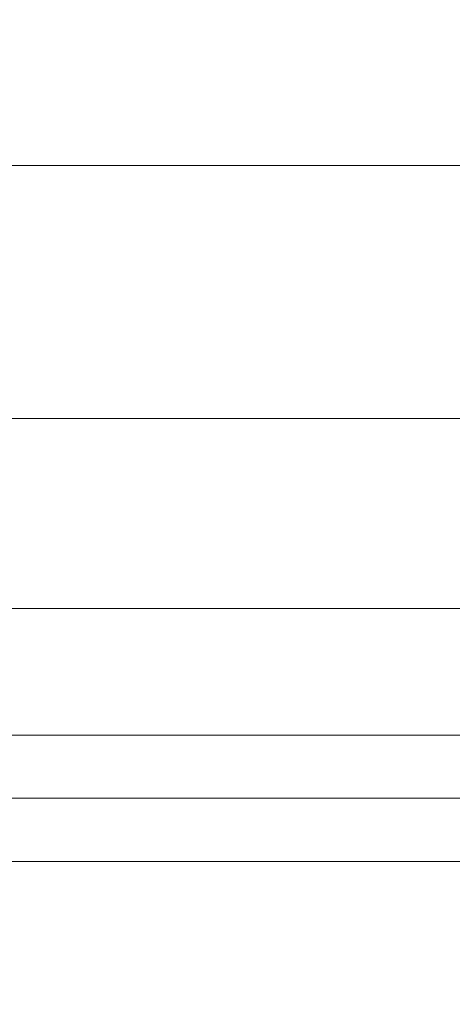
# Model space of a CAD drawing. Header units: inches. Extents: x -79624 to 52587, y -27526 to 10116.
# Tile 44 of 256: x 9880 to 9942, y -15438 to -15298. Entities that reach past the tile are written whole.
import ezdxf

# ---------------------------------------------------------------- set-up
doc = ezdxf.new("R2010")
doc.units = ezdxf.units.IN
doc.header["$MEASUREMENT"] = 0
doc.layers.add('- მექანიკური ნაწილი', color=7, linetype='Continuous', lineweight=18)
doc.layers.add('Dimensioning - General', color=7, linetype='Continuous')
doc.styles.add('GENERATED_STYLE_1', font='txt')
doc.dimstyles.new('GENERATED_STYLE__1', dxfattribs={"dimtxt": 100, "dimasz": 76, "dimexe": 0.18, "dimexo": 0.0625, "dimgap": 0, "dimtad": 0, "dimdec": 0, "dimlfac": 0.1, "dimzin": 0, "dimdsep": 46, "dimtxsty": 'GENERATED_STYLE_1', "dimblk": 'ARROWHEAD_5', "dimblk1": 'ARROWHEAD_5', "dimblk2": 'ARROWHEAD_5', "dimcen": 0.09, "dimse1": 1, "dimse2": 1, "dimclrd": 7, "dimclre": 7, "dimclrt": 7, "dimadec": 0, "dimazin": 0, "dimtfac": 1, "dimtdec": 4, "dimtmove": 0, "dimatfit": 3, "dimfxl": 1, "dimtolj": 1, "dimtzin": 0, "dimarcsym": 0})
doc.dimstyles.new('GENERATED_STYLE__2', dxfattribs={"dimtxt": 100, "dimasz": 76, "dimexe": 0.18, "dimexo": 0.0625, "dimgap": 0, "dimtad": 0, "dimtih": 1, "dimtoh": 1, "dimdec": 0, "dimlfac": 0.1, "dimzin": 0, "dimdsep": 46, "dimtxsty": 'GENERATED_STYLE_1', "dimblk": 'ARROWHEAD_5', "dimblk1": 'ARROWHEAD_5', "dimblk2": 'ARROWHEAD_5', "dimcen": 0.09, "dimse1": 1, "dimse2": 1, "dimclrd": 7, "dimclre": 7, "dimclrt": 7, "dimadec": 0, "dimazin": 0, "dimtfac": 1, "dimtdec": 4, "dimtmove": 0, "dimatfit": 3, "dimfxl": 1, "dimtolj": 1, "dimtzin": 0, "dimarcsym": 0})

# ---------------------------------------------------------------- blocks, each defined once
blk = doc.blocks.new('ARROWHEAD_5')
at = {"linetype": 'Continuous', "lineweight": 0}
blk.add_hatch(color=0, dxfattribs=at).paths.add_polyline_path([(-1, 0.2679), (0, 0), (-1, -0.2679)])
at = {"color": 0, "linetype": 'Continuous', "lineweight": 0}
blk.add_line((0, 0), (-1, 0), dxfattribs=at)
blk = doc.blocks.new('*D249')
at = {"layer": 'Defpoints', "color": 0, "linetype": 'Continuous', "transparency": 16777216}
for p in [(358.56, 209.2), (25258.56, 209.2), (1258.56, -26125.72)]:
    blk.add_point(p, dxfattribs=at)
at = {"layer": 'Dimensioning - General', "color": 7, "linetype": 'Continuous', "lineweight": -2, "transparency": 16777216}
for p, q in [((358.56, 133.2), (358.56, -12795.72)), ((358.56, -26049.72), (358.56, -13148.1))]:
    blk.add_line(p, q, dxfattribs=at)
at = {"layer": 'Dimensioning - General', "color": 7, "linetype": 'Continuous', "lineweight": -2, "transparency": 16777216, "xscale": 76.00000000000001, "yscale": 76.00000000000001, "zscale": 76.00000000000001}
for p, rotation in [((358.56, 209.2), 90), ((358.56, -26125.72), 270)]:
    blk.add_blockref('ARROWHEAD_5', p, dxfattribs=dict(at, rotation=rotation))
at = {"layer": 'Dimensioning - General', "color": 7, "linetype": 'Continuous', "lineweight": 13, "transparency": 16777216, "insert": (358.56, -12971.91), "char_height": 100, "attachment_point": 5, "rotation": 90, "style": 'GENERATED_STYLE_1'}
blk.add_mtext('\\A1;2633', dxfattribs=at)
blk = doc.blocks.new('*D264')
at = {"layer": 'Defpoints', "color": 0, "linetype": 'Continuous', "transparency": 16777216}
for p in [(7428.97, -14429.12), (51186.63, -26125.72), (51186.63, -26425.72)]:
    blk.add_point(p, dxfattribs=at)
at = {"layer": 'Dimensioning - General', "color": 7, "linetype": 'Continuous', "lineweight": -2, "transparency": 16777216}
for p, q in [((7504.97, -26425.72), (29120.84, -26425.72)), ((51110.63, -26425.72), (29468.46, -26425.72))]:
    blk.add_line(p, q, dxfattribs=at)
at = {"layer": 'Dimensioning - General', "color": 7, "linetype": 'Continuous', "lineweight": -2, "transparency": 16777216, "xscale": 76.00000000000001, "yscale": 76.00000000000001, "zscale": 76.00000000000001, "rotation": 180}
blk.add_blockref('ARROWHEAD_5', (7428.97, -26425.72), dxfattribs=at)
at = {"layer": 'Dimensioning - General', "color": 7, "linetype": 'Continuous', "lineweight": -2, "transparency": 16777216, "xscale": 76.00000000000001, "yscale": 76.00000000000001, "zscale": 76.00000000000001}
blk.add_blockref('ARROWHEAD_5', (51186.63, -26425.72), dxfattribs=at)
at = {"layer": 'Dimensioning - General', "color": 7, "linetype": 'Continuous', "lineweight": 13, "transparency": 16777216, "insert": (29294.65, -26425.72), "char_height": 100, "attachment_point": 5, "style": 'GENERATED_STYLE_1'}
blk.add_mtext('\\A1;4376', dxfattribs=at)
blk = doc.blocks.new('*D276')
at = {"layer": 'Defpoints', "color": 0, "linetype": 'Continuous', "transparency": 16777216}
for p in [(7428.97, -14429.12), (51786.63, -14429.12), (4328.73, -18360.58)]:
    blk.add_point(p, dxfattribs=at)
at = {"layer": 'Dimensioning - General', "color": 7, "linetype": 'Continuous', "lineweight": -2, "transparency": 16777216}
for p, q in [((51786.63, -14505.12), (51786.63, -16274.38)), ((51786.63, -18284.58), (51786.63, -16531.53))]:
    blk.add_line(p, q, dxfattribs=at)
at = {"layer": 'Dimensioning - General', "color": 7, "linetype": 'Continuous', "lineweight": -2, "transparency": 16777216, "xscale": 76.00000000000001, "yscale": 76.00000000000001, "zscale": 76.00000000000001}
for p, rotation in [((51786.63, -14429.12), 90), ((51786.63, -18360.58), 270)]:
    blk.add_blockref('ARROWHEAD_5', p, dxfattribs=dict(at, rotation=rotation))
at = {"layer": 'Dimensioning - General', "color": 7, "linetype": 'Continuous', "lineweight": 13, "transparency": 16777216, "insert": (51786.63, -16402.95), "char_height": 100, "attachment_point": 5, "rotation": 90, "style": 'GENERATED_STYLE_1'}
blk.add_mtext('\\A1;393', dxfattribs=at)

msp = doc.modelspace()

# ---------------------------------------------------------------- linework, layer by layer
at = {"layer": '- მექანიკური ნაწილი', "color": 7, "lineweight": 0}
for points in [[(10282.8579, -15399.94259), (9779.86434, -15399.94259), (9779.86434, -15381.97854), (9636.15189, -15381.97854), (9636.15189, -15337.0684), (9636.15189, -15381.97854), (9636.15189, -15337.0684), (9636.15189, -15381.97854), (9636.15189, -15355.03245), (9600.22378, -15355.03245), (9600.22378, -15319.10434), (9636.15189, -15319.10434), (9636.15189, -15355.03245), (9600.22378, -15355.03245), (9636.15189, -15355.03245), (9636.15189, -15319.10434), (9636.15189, -15355.03245), (9636.15189, -15319.10434), (9779.86434, -15319.10434), (9779.86434, -15355.03245), (9636.15189, -15355.03245), (9636.15189, -15319.10434), (9779.86434, -15319.10434), (9779.86434, -15274.1942)], [(9636.15189, -15274.1942), (9636.15189, -15319.10434), (9600.22378, -15319.10434), (9600.22378, -15355.03245), (9600.22378, -15381.97854), (9636.15189, -15381.97854), (9600.22378, -15381.97854), (9600.22378, -15399.94259), (9636.15189, -15399.94259), (9636.15189, -15381.97854), (9779.86434, -15381.97854), (9779.86434, -15399.94259), (9636.15189, -15399.94259), (9779.86434, -15399.94259), (9779.86434, -15408.92462), (9779.86434, -15417.90665), (9779.86434, -15408.92462), (9779.86434, -15399.94259), (9779.86434, -15408.92462), (9779.86434, -15417.90665), (9779.86434, -15408.92462), (9779.86434, -15399.94259), (9779.86434, -15408.92462), (10282.8579, -15408.92462)], [(9636.15189, -15274.1942), (9636.15189, -15319.10434), (9636.15189, -15274.1942), (9636.15189, -15319.10434), (9779.86434, -15319.10434), (9779.86434, -15355.03245), (9636.15189, -15355.03245), (9636.15189, -15381.97854), (9779.86434, -15381.97854), (9779.86434, -15337.0684), (9779.86434, -15381.97854), (9779.86434, -15337.0684), (9779.86434, -15381.97854), (10282.8579, -15381.97854)], [(10282.8579, -15319.10434), (9779.86434, -15319.10434), (9779.86434, -15274.1942), (10282.8579, -15274.1942)], [(9779.86434, -15274.1942), (9779.86434, -15310.12231), (9779.86434, -15346.05043), (9779.86434, -15408.92462), (9779.86434, -15417.90665), (10282.8579, -15417.90665)], [(10282.8579, -15319.10434), (9779.86434, -15319.10434), (9779.86434, -15355.03245), (9636.15189, -15355.03245)], [(10282.8579, -15319.10434), (9779.86434, -15319.10434)], [(10282.8579, -15355.03245), (9779.86434, -15355.03245), (9779.86434, -15319.10434), (10282.8579, -15319.10434)], [(10282.8579, -15355.03245), (9779.86434, -15355.03245), (9779.86434, -15319.10434), (9779.86434, -15355.03245)], [(9636.15189, -15355.03245), (9779.86434, -15355.03245), (9779.86434, -15381.97854), (9779.86434, -15399.94259), (9779.86434, -15408.92462), (9779.86434, -15399.94259), (9779.86434, -15381.97854), (9779.86434, -15355.03245), (10282.8579, -15355.03245)], [(10282.8579, -15355.03245), (9779.86434, -15355.03245)], [(9779.86434, -15355.03245), (9779.86434, -15381.97854), (10282.8579, -15381.97854)], [(9636.15189, -15399.94259), (9779.86434, -15399.94259), (9779.86434, -15381.97854), (9779.86434, -15399.94259), (9779.86434, -15381.97854), (9779.86434, -15399.94259), (9779.86434, -15381.97854), (10282.8579, -15381.97854)], [(10282.8579, -15399.94259), (9779.86434, -15399.94259), (9779.86434, -15381.97854), (10282.8579, -15381.97854)], [(10282.8579, -15408.92462), (9779.86434, -15408.92462), (9779.86434, -15417.90665), (9636.15189, -15417.90665), (9636.15189, -15408.92462), (9779.86434, -15408.92462), (9779.86434, -15399.94259), (10282.8579, -15399.94259)], [(10282.8579, -15417.90665), (9779.86434, -15417.90665), (9779.86434, -15408.92462), (9779.86434, -15399.94259), (10282.8579, -15399.94259)], [(10282.8579, -15408.92462), (9779.86434, -15408.92462), (9779.86434, -15417.90665), (9788.84636, -15417.90665), (9788.84636, -15408.92462), (9779.86434, -15408.92462), (9779.86434, -15417.90665), (9636.15189, -15417.90665), (9636.15189, -15408.92462), (9779.86434, -15408.92462), (9788.84636, -15408.92462), (9788.84636, -15417.90665)], [(10282.8579, -15408.92462), (9779.86434, -15408.92462), (9779.86434, -15417.90665), (9779.86434, -15408.92462), (9779.86434, -15417.90665)]]:
    msp.add_lwpolyline(points, dxfattribs=at)

# ---------------------------------------------------------------- dimensions: what is measured, and where the dimension line sits
at = {"layer": 'Dimensioning - General', "color": 7, "linetype": 'Continuous', "lineweight": 13}
for base, p1, p2, picture, middle in [((358.55594, 209.20337), (1258.55593, -26125.72241), (25258.55593, 209.20337), '*D249', (358.55594, -12971.91402)), ((51786.62821, -14429.12325), (4328.72843, -18360.58402), (7428.96845, -14429.12325), '*D276', (51786.62821, -16402.95414))]:
    dim = msp.add_linear_dim(base=base, p1=p1, p2=p2, angle=90, dimstyle='GENERATED_STYLE__1', dxfattribs=at)
    dim.commit()
    dim.dimension.update_dxf_attribs({"geometry": picture, "text_midpoint": middle, "dimtype": 160, "text_rotation": 90})
dim = msp.add_linear_dim(base=(51186.62821, -26425.72242), p1=(7428.96845, -14429.12325), p2=(51186.62821, -26125.72241), dimstyle='GENERATED_STYLE__2', dxfattribs=at)
dim.commit()
dim.dimension.update_dxf_attribs({"geometry": '*D264', "text_midpoint": (29294.65282, -26425.72242), "dimtype": 160})

doc.saveas('drawing.dxf')
